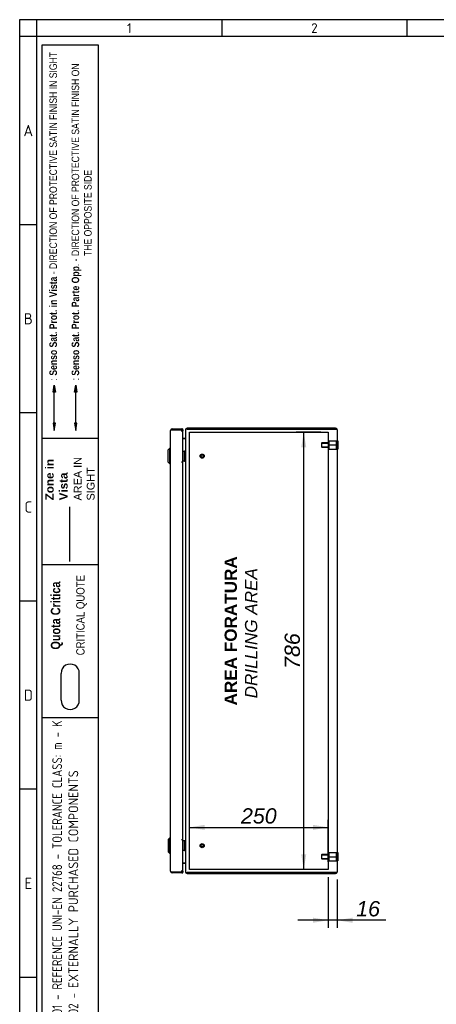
# Model space of a CAD drawing. Extents: x 6 to 412, y 11 to 288.
# Tile 2 of 4: x 6 to 81, y 111 to 288. Entities that reach past the tile are written whole.
import ezdxf
from ezdxf.enums import TextEntityAlignment as Align
from ezdxf.lldxf.tags import DXFTag

# ---------------------------------------------------------------- set-up
doc = ezdxf.new("R2010")
doc.units = 0
doc.layers.get('0').update_dxf_attribs({"linetype": 'CONTINUOUS'})
for name, color, linetype in [('_TRANSLATION', 7, 'CONTINUOUS'), ('AE00417_01', 7, 'CONTINUOUS'), ('AE00907_02', 7, 'CONTINUOUS'), ('AE00989_10', 7, 'CONTINUOUS'), ('C0000000_01', 7, 'CONTINUOUS'), ('C0000000_04', 7, 'CONTINUOUS'), ('C0000000_05', 7, 'CONTINUOUS'), ('C0000000_49', 7, 'CONTINUOUS'), ('C0000000_89', 7, 'CONTINUOUS'), ('C0000000_90', 7, 'CONTINUOUS'), ('DEFAULT', 7, 'CONTINUOUS')]:
    doc.layers.add(name, color=color, linetype=linetype)
doc.styles.add('SEACAD_ARIAL', font='arial.ttf')
doc.styles.add('SEACAD_ARIALI', font='ariali.ttf')
tags = doc.linetypes.add('CENTER2', pattern=[28.575, 19.05, -3.175, 3.175, -3.175]).pattern_tags.tags
tags[10:11] = [DXFTag(74, 4), DXFTag(75, 0), DXFTag(340, '0'), DXFTag(46, 0.0), DXFTag(50, 0.0), DXFTag(44, 0.0), DXFTag(45, 0.0)]
tags[8:9] = [DXFTag(74, 4), DXFTag(75, 0), DXFTag(340, '0'), DXFTag(46, 0.0), DXFTag(50, 0.0), DXFTag(44, 0.0), DXFTag(45, 0.0)]
tags[6:7] = [DXFTag(74, 4), DXFTag(75, 0), DXFTag(340, '0'), DXFTag(46, 0.0), DXFTag(50, 0.0), DXFTag(44, 0.0), DXFTag(45, 0.0)]
tags[4:5] = [DXFTag(74, 4), DXFTag(75, 0), DXFTag(340, '0'), DXFTag(46, 0.0), DXFTag(50, 0.0), DXFTag(44, 0.0), DXFTag(45, 0.0)]
tags = doc.linetypes.add('DASHDOT2', pattern=[12.7, 6.35, -3.175, 0, -3.175]).pattern_tags.tags
tags[10:11] = [DXFTag(74, 4), DXFTag(75, 0), DXFTag(340, '0'), DXFTag(46, 0.0), DXFTag(50, 0.0), DXFTag(44, 0.0), DXFTag(45, 0.0)]
tags[8:9] = [DXFTag(74, 4), DXFTag(75, 0), DXFTag(340, '0'), DXFTag(46, 0.0), DXFTag(50, 0.0), DXFTag(44, 0.0), DXFTag(45, 0.0)]
tags[6:7] = [DXFTag(74, 4), DXFTag(75, 0), DXFTag(340, '0'), DXFTag(46, 0.0), DXFTag(50, 0.0), DXFTag(44, 0.0), DXFTag(45, 0.0)]
tags[4:5] = [DXFTag(74, 4), DXFTag(75, 0), DXFTag(340, '0'), DXFTag(46, 0.0), DXFTag(50, 0.0), DXFTag(44, 0.0), DXFTag(45, 0.0)]
tags = doc.linetypes.add('HIDDEN2', pattern=[4.7625, 3.175, -1.5875]).pattern_tags.tags
tags[6:7] = [DXFTag(74, 4), DXFTag(75, 0), DXFTag(340, '0'), DXFTag(46, 0.0), DXFTag(50, 0.0), DXFTag(44, 0.0), DXFTag(45, 0.0)]
tags[4:5] = [DXFTag(74, 4), DXFTag(75, 0), DXFTag(340, '0'), DXFTag(46, 0.0), DXFTag(50, 0.0), DXFTag(44, 0.0), DXFTag(45, 0.0)]
doc.dimstyles.new('ISO', dxfattribs={"dimtxt": 2.75, "dimasz": 2.75, "dimexe": 1.375, "dimexo": 1.375, "dimgap": 0.6875, "dimtad": 1, "dimdec": 1, "dimlfac": 10, "dimtxsty": 'SEACAD_ARIAL', "dimsah": 1, "dimcen": 1.375, "dimadec": 1, "dimazin": 3, "dimtfac": 0.7, "dimtdec": 3, "dimtmove": 0, "dimatfit": 3})

# ---------------------------------------------------------------- blocks, each defined once
blk = doc.blocks.new('SE2')
at = {"layer": 'AE00417_01', "color": 7, "linetype": 'HIDDEN2'}
for centre, radius in [((39.07, 209.16), 0.375), ((39.07, 209.16), 0.3), ((39.07, 209.16), 0.25), ((39.07, 209.16), 0.225), ((39.07, 139.16), 0.375), ((39.07, 139.16), 0.3), ((39.07, 139.16), 0.25), ((39.07, 139.16), 0.225)]:
    blk.add_circle(centre, radius, dxfattribs=at)
for centre in [(39.07, 209.16), (39.07, 139.16)]:
    blk.add_arc(centre, 0.238, 75, 15, dxfattribs=at)
at = {"layer": 'AE00907_02', "color": 7, "linetype": 'CONTINUOUS'}
blk.add_line((58.25, 134.31), (58.25, 134.31), dxfattribs=at)
at = {"layer": 'AE00989_10', "color": 7, "linetype": 'CONTINUOUS'}
for p, q in [((33.27, 210.56), (32.97, 210.26)), ((32.97, 208.06), (32.97, 210.26)), ((33.27, 207.76), (33.27, 210.56)), ((33.37, 210.56), (33.27, 210.56)), ((32.97, 208.06), (33.27, 207.76)), ((33.27, 207.76), (33.37, 207.76)), ((33.27, 140.56), (32.97, 140.26)), ((32.97, 140.26), (32.97, 138.06)), ((33.27, 137.76), (33.27, 140.56)), ((33.37, 140.56), (33.27, 140.56)), ((32.97, 138.06), (33.27, 137.76)), ((33.27, 137.76), (33.37, 137.76))]:
    blk.add_line(p, q, dxfattribs=at)
at = {"layer": 'C0000000_01', "color": 7, "linetype": 'CONTINUOUS'}
for p, q in [((35.57, 210.06), (35.96, 210.06)), ((35.87, 208.36), (35.87, 209.96)), ((35.97, 210.06), (35.97, 210.06)), ((35.96, 208.26), (35.57, 208.26)), ((35.97, 208.26), (35.97, 208.26)), ((35.58, 140.06), (35.96, 140.06)), ((35.87, 138.36), (35.87, 139.96)), ((35.97, 140.06), (35.97, 140.06)), ((35.96, 138.26), (35.58, 138.26)), ((35.97, 138.26), (35.97, 138.26))]:
    blk.add_line(p, q, dxfattribs=at)
for centre, start, end in [((35.97, 209.96), 0, 90), ((35.97, 208.36), 270, 0), ((35.97, 139.96), 0, 90), ((35.97, 138.36), 270, 0)]:
    blk.add_arc(centre, 0.1, start, end, dxfattribs=at)
for points in [[(35.97, 210.06), (35.87, 210.06), (35.87, 209.96)], [(35.87, 208.36), (35.87, 208.26), (35.97, 208.26)], [(35.97, 140.06), (35.87, 140.06), (35.87, 139.96)], [(35.87, 138.36), (35.87, 138.26), (35.97, 138.26)]]:
    blk.add_rational_spline(points, [1, 0.707106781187, 1], degree=2, dxfattribs=at)
at = {"layer": 'C0000000_04', "color": 7, "linetype": 'HIDDEN2'}
for p, q in [((60.62, 211.56), (60.52, 211.46)), ((60.52, 211.46), (60.52, 210.86)), ((60.52, 210.86), (60.62, 210.76)), ((60.55, 211.48), (61.92, 211.48)), ((60.55, 210.84), (61.92, 210.84)), ((60.62, 210.76), (60.62, 211.56)), ((61.92, 211.56), (60.62, 211.56)), ((60.62, 210.76), (61.92, 210.76)), ((61.92, 211.16), (61.92, 211.91)), ((61.92, 211.91), (63.22, 211.91)), ((61.92, 210.41), (61.92, 211.16)), ((61.92, 211.16), (63.22, 211.16)), ((63.22, 211.16), (63.22, 211.91)), ((63.22, 210.41), (63.22, 211.16)), ((61.92, 210.41), (63.22, 210.41)), ((60.62, 137.56), (60.52, 137.46)), ((60.52, 137.46), (60.52, 136.86)), ((60.52, 136.86), (60.62, 136.76)), ((60.55, 137.48), (61.92, 137.48)), ((60.55, 136.84), (61.92, 136.84)), ((60.62, 136.76), (60.62, 137.56)), ((61.92, 137.56), (60.62, 137.56)), ((60.62, 136.76), (61.92, 136.76)), ((61.92, 137.16), (61.92, 137.91)), ((61.92, 137.91), (63.22, 137.91)), ((61.92, 136.41), (61.92, 137.16)), ((61.92, 137.16), (63.22, 137.16)), ((61.92, 136.41), (63.22, 136.41)), ((63.22, 137.16), (63.22, 137.91)), ((63.22, 136.41), (63.22, 137.16))]:
    blk.add_line(p, q, dxfattribs=at)
at = {"layer": 'C0000000_05', "color": 7, "linetype": 'CONTINUOUS'}
for p, q in [((63.47, 211.91), (63.37, 211.91)), ((63.47, 211.91), (63.47, 210.41)), ((63.37, 210.41), (63.47, 210.41)), ((63.47, 137.91), (63.37, 137.91)), ((63.37, 136.41), (63.47, 136.41)), ((63.47, 137.91), (63.47, 136.41))]:
    blk.add_line(p, q, dxfattribs=at)
at = {"layer": 'C0000000_49', "color": 7, "linetype": 'CONTINUOUS'}
for p, q in [((63.09, 214.16), (36.35, 214.16)), ((36.07, 213.88), (36.07, 134.44)), ((36.07, 213.88), (36.07, 213.88)), ((36.35, 214.01), (63.09, 214.01)), ((63.09, 214.01), (36.35, 214.01)), ((63.09, 214.01), (63.34, 214.01)), ((63.34, 214.01), (63.09, 214.01)), ((63.37, 213.88), (63.37, 134.44)), ((35.57, 212.31), (35.94, 212.31)), ((35.94, 212.31), (35.57, 212.31)), ((36.07, 212.31), (35.94, 212.31)), ((35.94, 136.01), (35.57, 136.01)), ((35.57, 136.01), (35.94, 136.01)), ((35.94, 136.01), (36.07, 136.01)), ((36.07, 134.44), (36.07, 134.44)), ((36.35, 134.31), (63.09, 134.31)), ((63.09, 134.31), (36.35, 134.31)), ((36.35, 134.16), (63.09, 134.16)), ((63.34, 134.31), (63.09, 134.31)), ((63.09, 134.31), (63.34, 134.31))]:
    blk.add_line(p, q, dxfattribs=at)
at = {"layer": 'C0000000_49', "color": 7, "linetype": 'CENTER2'}
for p, q in [((36.77, 213.46), (61.77, 213.46)), ((36.77, 134.86), (36.77, 213.46)), ((61.77, 213.46), (61.77, 134.86)), ((61.77, 134.86), (36.77, 134.86))]:
    blk.add_line(p, q, dxfattribs=at)
at = {"layer": 'C0000000_49', "color": 7, "linetype": 'CONTINUOUS'}
for centre, radius, start, end in [((36.35, 213.88), 0.28, 90, 180), ((63.09, 213.88), 0.28, 27.664, 90), ((35.94, 212.44), 0.13, 270, 0), ((63.09, 213.88), 0.28, 0, 27.664), ((35.94, 135.88), 0.13, 0, 90), ((36.35, 134.44), 0.28, 180, 270), ((63.09, 134.44), 0.28, 270, 332.336), ((63.09, 134.44), 0.28, 332.336, 0)]:
    blk.add_arc(centre, radius, start, end, dxfattribs=at)
for centre, major_axis, ratio, start_param, end_param in [((36.35, 213.88), (-0.28, 0), 0.464286, 4.712389, 6.283185), ((63.09, 213.88), (-0.28, 0), 0.997824, 3.141593, 3.624421), ((36.35, 134.44), (0.28, 0), 0.464286, 3.141593, 4.712389), ((63.09, 134.44), (-0.28, 0), 0.997824, 2.658765, 3.141593)]:
    blk.add_ellipse(centre, major_axis=major_axis, ratio=ratio, start_param=start_param, end_param=end_param, dxfattribs=at)
at = {"layer": 'C0000000_89', "color": 7, "linetype": 'CONTINUOUS'}
for p, q in [((33.61, 214.06), (33.61, 214.05)), ((33.61, 134.27), (33.61, 134.26))]:
    blk.add_line(p, q, dxfattribs=at)
at = {"layer": 'C0000000_90', "color": 7, "linetype": 'CONTINUOUS'}
for p, q in [((33.37, 134.56), (33.37, 213.76)), ((33.67, 213.91), (33.41, 213.91)), ((33.41, 213.91), (33.67, 213.91)), ((33.41, 213.91), (33.41, 213.91)), ((33.67, 214.06), (35.42, 214.06)), ((35.57, 213.91), (33.67, 213.91)), ((33.67, 213.91), (35.42, 213.91)), ((33.71, 213.91), (33.67, 213.91)), ((33.71, 213.91), (33.71, 213.91)), ((35.27, 213.73), (35.27, 213.73)), ((35.27, 213.73), (35.42, 213.73)), ((35.57, 213.73), (35.27, 213.73)), ((35.42, 214.06), (35.57, 214.06)), ((35.42, 213.73), (35.57, 213.73)), ((35.57, 214.06), (35.61, 214.06)), ((35.57, 213.91), (35.57, 214.06)), ((35.57, 213.91), (35.57, 213.73)), ((35.57, 213.73), (35.57, 213.73)), ((35.57, 208.08), (35.57, 213.73)), ((35.61, 213.51), (35.61, 214.06)), ((35.42, 208.08), (35.33, 208.08)), ((35.33, 208.06), (35.33, 208.08)), ((35.33, 208.06), (35.33, 208.06)), ((35.57, 208.06), (35.33, 208.06)), ((35.42, 208.08), (35.57, 208.08)), ((35.57, 140.26), (35.57, 208.06)), ((35.33, 140.26), (35.33, 140.26)), ((35.33, 140.26), (35.57, 140.26)), ((35.33, 140.24), (35.33, 140.26)), ((35.33, 140.24), (35.42, 140.24)), ((35.42, 140.24), (35.57, 140.24)), ((35.57, 134.59), (35.57, 140.24)), ((35.27, 134.59), (35.27, 134.59)), ((35.27, 134.59), (35.57, 134.59)), ((35.42, 134.59), (35.27, 134.59)), ((35.42, 134.59), (35.57, 134.59)), ((35.57, 134.59), (35.57, 134.59)), ((35.57, 134.59), (35.57, 134.41)), ((35.61, 134.26), (35.61, 134.81)), ((33.67, 134.41), (33.41, 134.41)), ((33.41, 134.41), (33.67, 134.41)), ((33.41, 134.41), (33.41, 134.41)), ((33.67, 134.41), (35.57, 134.41)), ((35.42, 134.41), (33.67, 134.41)), ((33.71, 134.41), (33.67, 134.41)), ((35.42, 134.26), (33.67, 134.26)), ((33.71, 134.41), (33.71, 134.41)), ((35.42, 134.26), (35.57, 134.26)), ((35.57, 134.26), (35.57, 134.41)), ((35.57, 134.26), (35.61, 134.26))]:
    blk.add_line(p, q, dxfattribs=at)
for centre, radius, start, end in [((33.67, 213.76), 0.3, 150, 180), ((33.67, 213.76), 0.3, 90, 150), ((35.42, 213.91), 0.15, 359.9684, 90), ((35.42, 213.91), 0.0002, 335.5302, 90), ((33.67, 134.56), 0.3, 180, 210), ((33.67, 134.56), 0.3, 210, 270), ((35.42, 134.41), 0.0002, 270, 24.4698), ((35.42, 134.41), 0.15, 270, 0.0316)]:
    blk.add_arc(centre, radius, start, end, dxfattribs=at)
for centre, major_axis, ratio, start_param, end_param in [((33.67, 213.76), (0.3, 0), 0.998114, 2.617994, 3.141593), ((33.67, 213.76), (0, 0.307), 0.977599, 1.06083, 1.570796), ((35.31, 213.51), (0, 0.3), 0.976296, 4.237083, 4.712389), ((33.67, 134.56), (0.3, 0), 0.998114, 3.141593, 3.665191), ((33.67, 134.56), (0, -0.307), 0.977599, 4.712389, 5.222355), ((35.31, 134.81), (0, 0.3), 0.976296, 4.712389, 5.187695)]:
    blk.add_ellipse(centre, major_axis=major_axis, ratio=ratio, start_param=start_param, end_param=end_param, dxfattribs=at)
blk = doc.blocks.new('DMBLK803')
at = {"layer": '_TRANSLATION', "linetype": 'CONTINUOUS'}
for points in [[(59.02, 125.29), (61.77, 125.75), (59.02, 126.21)], [(66.12, 125.29), (66.12, 126.21), (63.37, 125.75)]]:
    blk.add_hatch(color=7, dxfattribs=at).paths.add_polyline_path(points)
at = {"layer": '_TRANSLATION', "color": 7, "linetype": 'CONTINUOUS'}
for p, q in [((61.77, 133.49), (61.77, 124.38)), ((63.37, 133.07), (63.37, 124.38)), ((72.09, 125.75), (56.27, 125.75))]:
    blk.add_line(p, q, dxfattribs=at)
at = {"layer": '_TRANSLATION', "color": 7, "linetype": 'CONTINUOUS', "style": 'SEACAD_ARIALI'}
blk.add_text('16', height=2.75, dxfattribs=at).set_placement((66.79, 129.19), align=Align.TOP_LEFT)
blk = doc.blocks.new('DMBLK804')
at = {"layer": '_TRANSLATION', "linetype": 'CONTINUOUS'}
for points in [[(39.52, 142.89), (36.77, 142.43), (39.52, 141.98)], [(59.02, 142.89), (59.02, 141.98), (61.77, 142.43)]]:
    blk.add_hatch(color=7, dxfattribs=at).paths.add_polyline_path(points)
at = {"layer": '_TRANSLATION', "color": 7, "linetype": 'CONTINUOUS'}
for p, q in [((36.77, 136.24), (36.77, 143.81)), ((61.77, 136.24), (61.77, 143.81)), ((36.77, 142.43), (61.77, 142.43))]:
    blk.add_line(p, q, dxfattribs=at)
at = {"layer": '_TRANSLATION', "color": 7, "linetype": 'CONTINUOUS', "style": 'SEACAD_ARIALI'}
blk.add_text('250', height=2.75, dxfattribs=at).set_placement((46.06, 145.87), align=Align.TOP_LEFT)
blk = doc.blocks.new('DMBLK805')
at = {"layer": '_TRANSLATION', "linetype": 'CONTINUOUS'}
for points in [[(56.89, 210.71), (57.81, 210.71), (57.35, 213.46)], [(56.89, 137.61), (57.35, 134.86), (57.81, 137.61)]]:
    blk.add_hatch(color=7, dxfattribs=at).paths.add_polyline_path(points)
at = {"layer": '_TRANSLATION', "color": 7, "linetype": 'CONTINUOUS'}
for p, q in [((60.4, 213.46), (55.97, 213.46)), ((57.35, 134.86), (57.35, 213.46)), ((60.4, 134.86), (55.97, 134.86))]:
    blk.add_line(p, q, dxfattribs=at)
at = {"layer": '_TRANSLATION', "color": 7, "linetype": 'CONTINUOUS', "style": 'SEACAD_ARIALI'}
blk.add_text('786', height=2.75, rotation=90, dxfattribs=at).set_placement((53.91, 170.92), align=Align.TOP_LEFT)

msp = doc.modelspace()

# ---------------------------------------------------------------- hatches: boundary and pattern name
at = {"linetype": 'CONTINUOUS'}
for points in [[(12.243, 220.628), (12.68, 220.628), (12.461, 221.936)], [(16.101, 220.628), (16.537, 220.628), (16.319, 221.936)], [(12.243, 215.067), (12.461, 213.759), (12.68, 215.067)], [(16.101, 215.067), (16.319, 213.759), (16.537, 215.067)]]:
    msp.add_hatch(color=7, dxfattribs=at).paths.add_polyline_path(points)

# ---------------------------------------------------------------- linework, layer by layer
at = {"color": 7, "linetype": 'CONTINUOUS'}
for p, q in [((6.234, 287.588), (6.234, 10.959)), ((412.092, 287.588), (6.234, 287.588)), ((42.58, 287.588), (42.58, 284.56)), ((75.897, 287.588), (75.897, 284.56)), ((9.263, 250.738), (6.234, 250.738)), ((12.461, 215.067), (12.461, 220.628)), ((9.263, 216.917), (6.234, 216.917)), ((20.369, 212.348), (10.273, 212.348)), ((20.369, 189.648), (10.273, 189.648)), ((20.369, 189.648), (10.273, 189.648)), ((9.263, 183.095), (6.234, 183.095)), ((13.69, 165.299), (13.69, 170.107)), ((16.961, 165.299), (16.961, 170.107)), ((20.369, 162.148), (10.273, 162.148)), ((9.263, 149.274), (6.234, 149.274)), ((9.263, 115.452), (6.234, 115.452))]:
    msp.add_line(p, q, dxfattribs=at)
at = {"color": 7, "linetype": 'HIDDEN2'}
msp.add_line((16.319, 215.067), (16.319, 220.628), dxfattribs=at)
at = {"color": 7, "linetype": 'DASHDOT2'}
msp.add_line((15.278, 190.21), (15.278, 200.023), dxfattribs=at)
at = {"color": 7, "linetype": 'CONTINUOUS'}
for points in [[(12.243, 220.628), (12.461, 221.936), (12.68, 220.628), (12.243, 220.628)], [(16.101, 220.628), (16.319, 221.936), (16.537, 220.628), (16.101, 220.628)], [(12.243, 215.067), (12.461, 213.759), (12.68, 215.067), (12.243, 215.067)], [(16.101, 215.067), (16.319, 213.759), (16.537, 215.067), (16.101, 215.067)]]:
    msp.add_lwpolyline(points, dxfattribs=at)
at = {"layer": 'DEFAULT', "color": 7, "linetype": 'CONTINUOUS'}
for p, q in [((9.263, 287.588), (9.263, 10.959)), ((412.092, 284.56), (6.234, 284.56)), ((10.273, 28.5), (10.273, 283.045)), ((10.273, 283.045), (20.369, 283.045)), ((20.369, 283.045), (20.369, 28.5))]:
    msp.add_line(p, q, dxfattribs=at)
for centre, start, end in [((15.325, 170.155), 358.29915, 181.70085), ((15.325, 165.25), 178.29915, 1.70085)]:
    msp.add_arc(centre, 1.636, start, end, dxfattribs=at)

# ---------------------------------------------------------------- block references
at = {"layer": '_TRANSLATION'}
msp.add_blockref('SE2', (0, 0), dxfattribs=at)

# ---------------------------------------------------------------- texts
for s, insert, char_height, width, attachment_point in [('{\\fSolid Edge ANSI|b0||i0||c0|p34;\\C7;\\H1.766793;\\W1.;1}', (25.952, 286.074), 1.76679, 1.98765, 5), ('{\\fSolid Edge ANSI|b0||i0||c0|p34;\\C7;\\H1.766793;\\W1.;2}', (59.268, 285.196), 1.76679, 1.98765, 8), ('{\\fSolid Edge ANSI|b0||i0||c0|p34;\\C7;\\H2.019192;\\W1.;A}', (7.783, 266.645), 2.01919, 2.2716, 8), ('{\\fSolid Edge ANSI|b0||i0||c0|p34;\\C7;\\H2.019192;\\W1.;B}', (7.787, 232.824), 2.01919, 2.524, 8), ('{\\fSolid Edge ANSI|b0||i0||c0|p34;\\C7;\\H2.019192;\\W1.;C}', (7.785, 199.002), 2.01919, 2.3978, 8), ('{\\fSolid Edge ANSI|b0||i0||c0|p34;\\C7;\\H2.019192;\\W1.;D}', (7.787, 165.181), 2.01919, 2.524, 8), ('{\\fSolid Edge ANSI|b0||i0||c0|p34;\\C7;\\H2.019192;\\W1.;E}', (7.785, 131.359), 2.01919, 2.3978, 8)]:
    msp.add_mtext(s, dxfattribs=dict(insert=insert, char_height=char_height, width=width, attachment_point=attachment_point))
at = {"rotation": 90}
for s, insert, char_height, width, attachment_point in [('{\\fArial Narrow|b0||i0||c0|p34;\\C7;\\H1.35;\\W1.;: }{\\fArial Narrow|b1||i0||c0|p34;\\C7;\\H1.35;\\W1.;Senso Sat. Prot. in Vista }{\\fArial Narrow|b0||i0||c0|p34;\\C7;\\H1.35;\\W1.;- DIRECTION OF PROTECTIVE SATIN FINISH IN SIGHT}', (12.959, 222.755), 1.35, 58.95733, 7), ('{\\fArial Narrow|b0||i0||c0|p34;\\C7;\\H1.35;\\W1.;: }{\\fArial Narrow|b1||i0||c0|p34;\\C7;\\H1.35;\\W1.;Senso Sat. Prot. Parte Opp}{\\fArial Narrow|b0||i0||c0|p34;\\C7;\\H1.35;\\W1.;. - DIRECTION OF PROTECTIVE SATIN FINISH ON\\P}{\\fArial Narrow|b0||i0||c0|p34;\\C7;\\H1.35;\\W1.;                                                    THE OPPOSITE SIDE}', (19.204, 222.761), 1.35, 61.02057, 7), ('{\\fArial|b1||i0||c0|p34;\\C7;\\H1.5;\\W1.;Zone in\\P}{\\fArial|b1||i0||c0|p34;\\C7;\\H1.5;\\W1.;Vista}', (14.878, 201.208), 1.5, 8.0532, 7), ('{\\fArial|b0||i0||c0|p34;\\C7;\\H1.4;\\W1.;AREA IN\\P}{\\fArial|b0||i0||c0|p34;\\C7;\\H1.4;\\W1.;SIGHT}', (19.728, 201.18), 1.4, 8.09917, 7), ('{\\fArial Narrow|b1||i0||c0|p34;\\C7;\\H1.7;\\W1.;Quota Critica}', (14.024, 174.388), 1.7, 12.74726, 7), ('{\\fArial Narrow|b0||i0||c0|p34;\\C7;\\H1.5;\\W1.;CRITICAL QUOTE}', (18.327, 173.363), 1.5, 14.77453, 7), ('{\\fSolid Edge ANSI|b0|i0|c0|p34;\\W0.84600x;\\C7;SPC001 - REFERENCE UNI-EN 22768 - TOLERANCE CLASS: m - K}\\P{\\fSolid Edge ANSI|b0|i0|c0|p34;\\W0.84600x;\\C7;SPC002 - }{\\fSolid Edge ANSI|b0|i0|c0|p34;\\W0.94000x;\\C7;EXTERNALLY PURCHASED COMPONENTS}', (12.101, 104.605), 1.75, 56.68133, 1)]:
    msp.add_mtext(s, dxfattribs=dict(at, insert=insert, char_height=char_height, width=width, attachment_point=attachment_point))
at = {"layer": '_TRANSLATION', "insert": (46.059, 177.33), "char_height": 2.2, "width": 30.57852, "attachment_point": 5, "rotation": 90}
msp.add_mtext('{\\fArial|b0||i0||c0|p34;\\C7;\\H2.2;\\W1.; }{\\fArial|b1||i0||c0|p34;\\C7;\\H2.2;\\W1.;AREA FORATURA \\P}{\\fArial|b0||i1||c0|p34;\\C7;\\H2.2;\\W1.;DRILLING AREA}', dxfattribs=at)

# ---------------------------------------------------------------- dimensions: what is measured, and where the dimension line sits
at = {"layer": '_TRANSLATION', "color": 7, "linetype": 'CONTINUOUS'}
for base, p1, p2, angle, picture, middle in [((57.347, 134.86), (61.773, 134.86), (61.773, 213.46), 90, 'DMBLK805', (57.347, 174.16)), ((36.773, 142.435), (36.773, 134.86), (61.773, 134.86), 0, 'DMBLK804', (49.273, 142.435))]:
    dim = msp.add_linear_dim(base=base, p1=p1, p2=p2, angle=angle, text='\\A1;<>', dimstyle='ISO', dxfattribs=at)
    dim.commit()
    dim.dimension.update_dxf_attribs({"geometry": picture, "text_midpoint": middle, "dimtype": 161})
dim = msp.add_linear_dim(base=(61.773, 125.753), p1=(63.373, 134.44), p2=(61.773, 134.86), text='\\A1;<>', dimstyle='ISO', dxfattribs=at)
dim.commit()
dim.dimension.update_dxf_attribs({"geometry": 'DMBLK803', "text_midpoint": (65.826, 125.753), "dimtype": 160})

doc.saveas('drawing.dxf')
